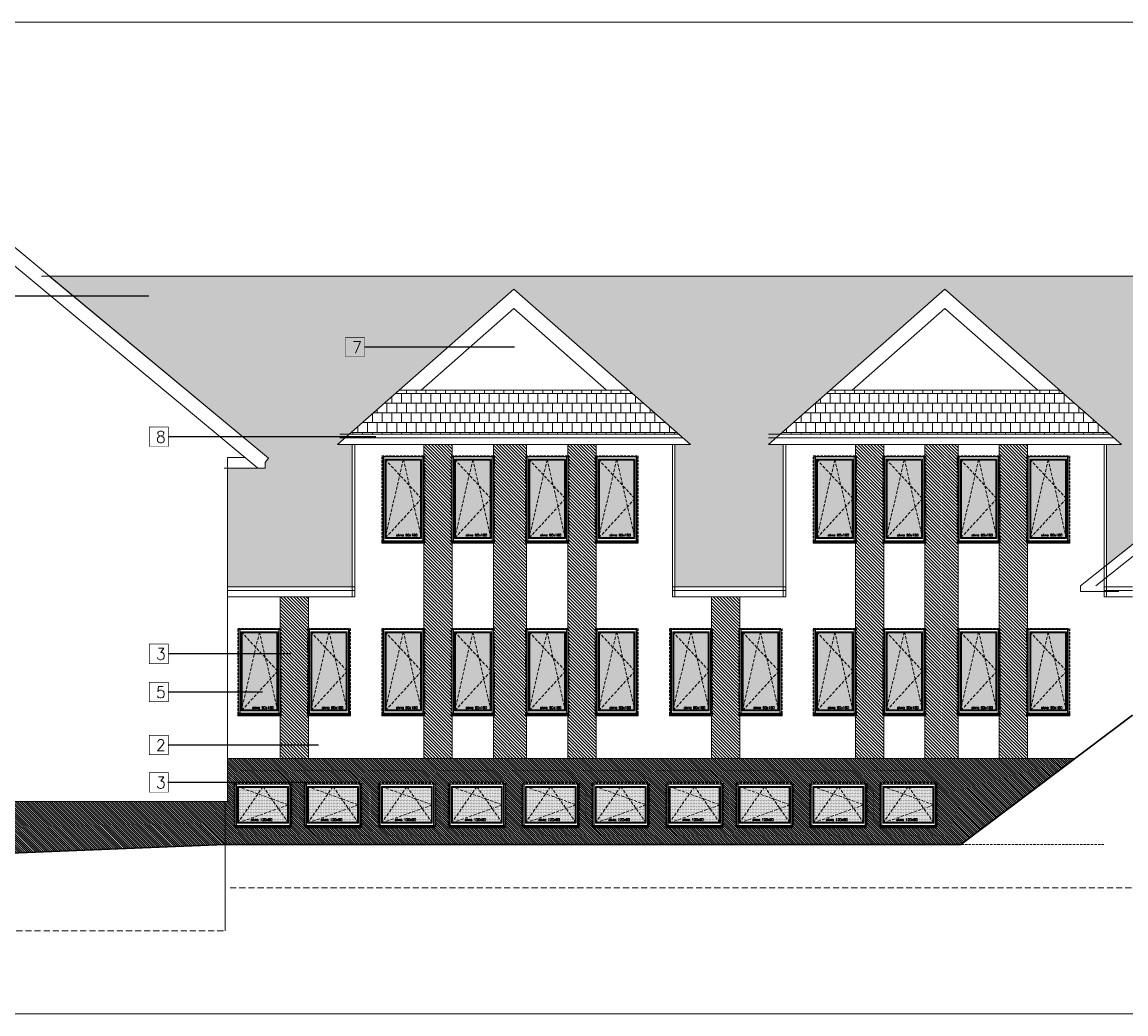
# Model space of a CAD drawing. Header units: millimetres. Extents: x 28291 to 177760, y -399809 to -170937.
# Tile 25 of 256: x 69973 to 72275, y -241823 to -239753. Entities that reach past the tile are written whole.
import ezdxf

# ---------------------------------------------------------------- set-up
doc = ezdxf.new("R2010")
doc.units = ezdxf.units.MM
for name, pattern in [('CACHE', [9.525, 6.35, -3.175]), ('CARKOVANA', [7.5, 5, -2.5]), ('HIDDEN', [9.525, 6.35, -3.175])]:
    doc.linetypes.add(name, pattern=pattern)
doc.layers.get('0').update_dxf_attribs({"lineweight": 0})
for name, color, linetype, lineweight in [('! opisy okien elewacja', 7, 'Continuous', 0), ('!! 0_ Istn-sciany', 3, 'Continuous', 30), ('!! 0_ WIDOK ELEWACJA', 4, 'Continuous', 0), ('!! 0_Istn-cienka', 4, 'Continuous', 9), ('!! 0_Istn-drzwi', 1, 'Continuous', 13), ('!! 1_Hatch dach', 252, 'Continuous', 5), ('!! 2_NOWE OKNA WIDOk - remont', 140, 'Continuous', 5), ('!! 2_posadzki winyle 2', 43, 'Continuous', 9), ('!! 2_TYNK OBRYS', 252, 'Continuous', 13)]:
    doc.layers.add(name, color=color, linetype=linetype, lineweight=lineweight)
for name, color, linetype, lineweight, true_color in [('!! 0_ Istn-okna - wymienione', 9, 'Continuous', 13, 0x808080), ('!! 1_ELEWACJA KOLOR', 7, 'Continuous', 13, 0x6888bb), ('!! 1_Wyburzenia', 252, 'CARKOVANA', 13, 0x696969), ('!! 2_ELEWACJA COKÓŁ', 9, 'Continuous', 13, 0x808080)]:
    doc.layers.add(name, color=color, linetype=linetype, lineweight=lineweight, true_color=true_color)
doc.layers.add('!!_1  OPISY ELEWACJE', color=250, linetype='Continuous')
doc.styles.add('TXT', font='simplex.shx')
pattern_1 = [(135, (-125229.0226, -287064.9747), (-2.24506403, -2.24506403), [])]

# ---------------------------------------------------------------- blocks, each defined once
blk = doc.blocks.new('okno 90x180')
at = {"layer": '!! 1_Hatch dach', "true_color": 0x575757}
h = blk.add_hatch(dxfattribs=at)
h.set_pattern_fill('DOTS', color=251)
h.set_pattern_definition([(0, (-9632.3096, -11392.1331), (0.79375, 1.5875), [0, -1.5875])])
h.paths.add_polyline_path([(9, -10), (81, -10), (81, -171), (9, -171)])
at = {"layer": '!! 2_posadzki winyle 2'}
h = blk.add_hatch(dxfattribs=at)
h.set_pattern_fill('ANSI31', color=252, scale=0.2)
h.paths.add_polyline_path([(0, -178), (90, -178), (90, -183), (0, -183)])
at = {"layer": '!! 0_ Istn-okna - wymienione', "linetype": 'CARKOVANA', "lineweight": 5}
blk.add_lwpolyline([(0, -1), (90, -1), (90, -180), (0, -180)], close=True, dxfattribs=at)
at = {"layer": '!! 0_ Istn-okna - wymienione'}
for points in [[(2, -3), (88, -3), (88, -178), (2, -178)], [(7, -8), (83, -8), (83, -173), (7, -173)], [(9, -10), (81, -10), (81, -171), (9, -171)], [(0, -178), (90, -178), (90, -183), (0, -183)]]:
    blk.add_lwpolyline(points, close=True, dxfattribs=at)
at = {"layer": '!! 1_Hatch dach', "color": 251, "linetype": 'CACHE', "true_color": 0x575757}
for points in [[(7, -173), (45, -8), (83, -173)], [(7, -8), (83, -90), (7, -173)]]:
    blk.add_lwpolyline(points, dxfattribs=at)
at = {"insert": (30.1, -163.6), "char_height": 5, "attachment_point": 1, "style": 'TXT'}
blk.add_mtext_dynamic_manual_height_columns('okno 90x180', width=52.63, gutter_width=75, heights=[0], dxfattribs=at)
blk = doc.blocks.new('okno 115x115')
at = {"layer": '!! 1_Hatch dach', "true_color": 0x575757}
h = blk.add_hatch(dxfattribs=at)
h.set_pattern_fill('DOTS', color=251, angle=360)
h.set_pattern_definition([(360, (-21873.4686, 1906.5186), (0.79375, 1.5875), [0, -1.5875])])
h.paths.add_polyline_path([(-12259.7, 13266.7), (-12157.7, 13266.7), (-12157.7, 13194.7), (-12259.7, 13194.7)])
h = blk.add_hatch(dxfattribs=at)
h.set_pattern_fill('ANSI31', color=251, scale=0.2, angle=360)
h.paths.add_polyline_path([(-12264.2, 13187.7), (-12153.2, 13187.7), (-12153.2, 13182.7), (-12264.2, 13182.7)])
at = {"layer": '!! 0_ Istn-okna - wymienione', "linetype": 'CARKOVANA', "lineweight": 5}
blk.add_lwpolyline([(-12268.7, 13275.7), (-12148.7, 13275.7), (-12148.7, 13185.7), (-12268.7, 13185.7)], close=True, dxfattribs=at)
at = {"layer": '!! 0_ Istn-okna - wymienione'}
for points in [[(-12266.7, 13273.7), (-12150.7, 13273.7), (-12150.7, 13187.7), (-12266.7, 13187.7)], [(-12261.7, 13268.7), (-12155.7, 13268.7), (-12155.7, 13192.7), (-12261.7, 13192.7)], [(-12259.7, 13266.7), (-12157.7, 13266.7), (-12157.7, 13194.7), (-12259.7, 13194.7)], [(-12266.7, 13187.7), (-12150.7, 13187.7), (-12150.7, 13182.7), (-12266.7, 13182.7)]]:
    blk.add_lwpolyline(points, close=True, dxfattribs=at)
at = {"layer": '!! 1_Hatch dach', "color": 251, "linetype": 'CACHE', "true_color": 0x575757}
for points in [[(-12261.7, 13192.7), (-12208.7, 13268.7), (-12155.7, 13192.7)], [(-12261.7, 13268.7), (-12155.7, 13230.7), (-12261.7, 13192.7)]]:
    blk.add_lwpolyline(points, dxfattribs=at)
at = {"insert": (-12234.1, 13202.1), "char_height": 5, "attachment_point": 1, "style": 'TXT'}
blk.add_mtext_dynamic_manual_height_columns('okno 120x90', width=52.63, gutter_width=75, heights=[0], dxfattribs=at)

msp = doc.modelspace()

# ---------------------------------------------------------------- hatches: boundary and pattern name
at = {"layer": '!! 1_ELEWACJA KOLOR', "true_color": 0x315442}
h = msp.add_hatch(dxfattribs=at)
h.set_pattern_fill('ANSI31', color=129, scale=1.5, angle=-90)
h.paths.add_polyline_path([(70870.06575, -241289.35053), (70870.06575, -240634.35053), (70811.06575, -240634.35053), (70811.06575, -241289.35053)])
h = msp.add_hatch(dxfattribs=at)
h.set_pattern_fill('ANSI31', color=129, scale=1.5, angle=-90)
h.paths.add_polyline_path([(71025.06575, -241289.35053), (71025.06575, -240634.35053), (70956.06575, -240634.35053), (70956.06575, -241289.35053)])
h = msp.add_hatch(dxfattribs=at)
h.set_pattern_fill('ANSI31', color=129, scale=1.5, angle=-90)
h.paths.add_polyline_path([(71170.06575, -241289.35053), (71170.06575, -240634.35053), (71111.06575, -240634.35053), (71111.06575, -241289.35053)])
h = msp.add_hatch(dxfattribs=at)
h.set_pattern_fill('ANSI31', color=129, scale=1.5, angle=-90)
h.paths.add_polyline_path([(71770.06575, -241289.35053), (71770.06575, -240634.35053), (71711.06575, -240634.35053), (71711.06575, -241289.35053)])
h = msp.add_hatch(dxfattribs=at)
h.set_pattern_fill('ANSI31', color=129, scale=1.5, angle=-90)
h.paths.add_polyline_path([(71925.06575, -241289.35053), (71925.06575, -240634.35053), (71856.06575, -240634.35053), (71856.06575, -241289.35053)])
h = msp.add_hatch(dxfattribs=at)
h.set_pattern_fill('ANSI31', color=129, scale=1.5, angle=-90)
h.paths.add_polyline_path([(72070.06575, -241289.35053), (72070.06575, -240634.35053), (72011.06575, -240634.35053), (72011.06575, -241289.35053)])
h = msp.add_hatch(dxfattribs=at)
h.set_pattern_fill('ANSI31', color=129, scale=1.5, angle=-90)
h.paths.add_polyline_path([(70570.06575, -241289.35053), (70570.06575, -240952.48432), (70511.06575, -240952.48432), (70511.06575, -241289.35053)])
h = msp.add_hatch(dxfattribs=at)
h.set_pattern_fill('ANSI31', color=129, scale=1.5, angle=-90)
h.paths.add_polyline_path([(71470.06575, -241289.35053), (71470.06575, -240952.48432), (71411.06575, -240952.48432), (71411.06575, -241289.35053)])
at = {"layer": '!! 1_Hatch dach', "true_color": 0x990000}
h = msp.add_hatch(dxfattribs=at)
h.set_pattern_fill('AR-B88', color=14, scale=0.1, angle=180)
h.paths.add_polyline_path([(72927.56575, -240334.81569), (72927.56575, -240283.45875), (70029.74705, -240283.45875), (70486.77269, -240663.10684), (70479.56575, -240671.75065), (70479.56575, -240683.73925), (70401.56575, -240683.73925), (70401.56575, -240931.22218), (70661.56575, -240931.22218), (70661.56575, -240634.35053), (70630.45126, -240634.35053), (70998.56575, -240310.40979), (71366.68023, -240634.35053), (71334.56575, -240634.35053), (71334.56575, -240931.22218), (71560.56575, -240931.22218), (71560.56575, -240634.35053), (71529.45126, -240634.35053), (71897.56575, -240310.40979), (72265.68023, -240634.35053), (72234.56575, -240634.35053), (72234.56575, -240886.35018)])
h = msp.add_hatch(dxfattribs=at)
h.set_pattern_fill('AR-B88', color=14, scale=0.1, angle=180)
h.paths.add_polyline_path([(70759.61041, -240520.69049), (70654.61278, -240613.0884), (71342.51871, -240613.0884), (71237.52109, -240520.69049)])
h = msp.add_hatch(dxfattribs=at)
h.set_pattern_fill('AR-B88', color=14, scale=0.1, angle=180)
h.paths.add_polyline_path([(71658.61041, -240520.69049), (71553.61278, -240613.0884), (72241.51871, -240613.0884), (72136.52109, -240520.69049)])
at = {"layer": '!! 2_ELEWACJA COKÓŁ', "true_color": 0x2b2b2c}
h = msp.add_hatch(dxfattribs=at)
h.set_pattern_fill('ANSI31', color=250, angle=90)
h.set_pattern_definition(pattern_1)
h.paths.add_polyline_path([(70401.56575, -241289.35053), (70401.56575, -241379.35053), (70396.56575, -241379.35053), (70396.56575, -241469.35053), (71930.47023, -241469.35053), (72169.20057, -241289.35053)])
h.paths.add_polyline_path([(71433.06575, -241339.35053), (71433.06575, -241431.35053), (71318.06575, -241431.35053), (71318.06575, -241339.35053)], flags=16)
h.paths.add_polyline_path([(71320.06575, -241343.35053), (71431.06575, -241343.35053), (71431.06575, -241429.35053), (71320.06575, -241429.35053)], flags=0)
h.paths.add_polyline_path([(71325.06575, -241348.35053), (71426.06575, -241348.35053), (71426.06575, -241424.35053), (71325.06575, -241424.35053)], flags=0)
h.paths.add_polyline_path([(71330.38154, -241350.35053), (71374.2368, -241350.35053), (71375.56575, -241348.35053), (71376.8947, -241350.35053), (71424.06575, -241350.35053), (71424.06575, -241385.59806), (71426.06575, -241386.35053), (71424.06575, -241387.10301), (71424.06575, -241421.34063), (71424.7368, -241422.35053), (71330.38154, -241422.35053), (71325.06575, -241424.35053), (71327.06575, -241421.34063), (71327.06575, -241349.10301)], flags=0)
h.paths.add_polyline_path([(71279.06575, -241431.35053), (71164.06575, -241431.35053), (71164.06575, -241339.35053), (71279.06575, -241339.35053)], flags=16)
h.paths.add_polyline_path([(71277.06575, -241343.35053), (71277.06575, -241429.35053), (71166.06575, -241429.35053), (71166.06575, -241343.35053)], flags=0)
h.paths.add_polyline_path([(71272.06575, -241348.35053), (71272.06575, -241424.35053), (71171.06575, -241424.35053), (71171.06575, -241348.35053)], flags=0)
h.paths.add_polyline_path([(71270.06575, -241350.35053), (71270.06575, -241385.59806), (71272.06575, -241386.35053), (71270.06575, -241387.10301), (71270.06575, -241421.34063), (71270.7368, -241422.35053), (71176.38154, -241422.35053), (71171.06575, -241424.35053), (71173.06575, -241421.34063), (71173.06575, -241349.10301), (71176.38154, -241350.35053), (71220.2368, -241350.35053), (71221.56575, -241348.35053), (71222.8947, -241350.35053)], flags=0)
h.paths.add_polyline_path([(71579.06575, -241339.35053), (71579.06575, -241431.35053), (71464.06575, -241431.35053), (71464.06575, -241339.35053)], flags=16)
h.paths.add_polyline_path([(71466.06575, -241343.35053), (71577.06575, -241343.35053), (71577.06575, -241429.35053), (71466.06575, -241429.35053)], flags=0)
h.paths.add_polyline_path([(71471.06575, -241348.35053), (71572.06575, -241348.35053), (71572.06575, -241424.35053), (71471.06575, -241424.35053)], flags=0)
h.paths.add_polyline_path([(71476.38154, -241350.35053), (71520.2368, -241350.35053), (71521.56575, -241348.35053), (71522.8947, -241350.35053), (71570.06575, -241350.35053), (71570.06575, -241385.59806), (71572.06575, -241386.35053), (71570.06575, -241387.10301), (71570.06575, -241421.34063), (71570.7368, -241422.35053), (71476.38154, -241422.35053), (71471.06575, -241424.35053), (71473.06575, -241421.34063), (71473.06575, -241349.10301)], flags=0)
h.paths.add_polyline_path([(71133.06575, -241431.35053), (71018.06575, -241431.35053), (71018.06575, -241339.35053), (71133.06575, -241339.35053)], flags=16)
h.paths.add_polyline_path([(71131.06575, -241343.35053), (71131.06575, -241429.35053), (71020.06575, -241429.35053), (71020.06575, -241343.35053)], flags=0)
h.paths.add_polyline_path([(71126.06575, -241348.35053), (71126.06575, -241424.35053), (71025.06575, -241424.35053), (71025.06575, -241348.35053)], flags=0)
h.paths.add_polyline_path([(71124.06575, -241350.35053), (71124.06575, -241385.59806), (71126.06575, -241386.35053), (71124.06575, -241387.10301), (71124.06575, -241421.34063), (71124.7368, -241422.35053), (71030.38154, -241422.35053), (71025.06575, -241424.35053), (71027.06575, -241421.34063), (71027.06575, -241349.10301), (71030.38154, -241350.35053), (71074.2368, -241350.35053), (71075.56575, -241348.35053), (71076.8947, -241350.35053)], flags=0)
h.paths.add_polyline_path([(71733.06575, -241339.35053), (71733.06575, -241431.35053), (71618.06575, -241431.35053), (71618.06575, -241339.35053)], flags=16)
h.paths.add_polyline_path([(71620.06575, -241343.35053), (71731.06575, -241343.35053), (71731.06575, -241429.35053), (71620.06575, -241429.35053)], flags=0)
h.paths.add_polyline_path([(71625.06575, -241348.35053), (71726.06575, -241348.35053), (71726.06575, -241424.35053), (71625.06575, -241424.35053)], flags=0)
h.paths.add_polyline_path([(71627.06575, -241349.10301), (71630.38154, -241350.35053), (71674.2368, -241350.35053), (71675.56575, -241348.35053), (71676.8947, -241350.35053), (71724.06575, -241350.35053), (71724.06575, -241385.59806), (71726.06575, -241386.35053), (71724.06575, -241387.10301), (71724.06575, -241421.34063), (71724.7368, -241422.35053), (71630.38154, -241422.35053), (71625.06575, -241424.35053), (71627.06575, -241421.34063)], flags=0)
h.paths.add_polyline_path([(70979.06575, -241431.35053), (70864.06575, -241431.35053), (70864.06575, -241339.35053), (70979.06575, -241339.35053)], flags=16)
h.paths.add_polyline_path([(70977.06575, -241343.35053), (70977.06575, -241429.35053), (70866.06575, -241429.35053), (70866.06575, -241343.35053)], flags=0)
h.paths.add_polyline_path([(70972.06575, -241348.35053), (70972.06575, -241424.35053), (70871.06575, -241424.35053), (70871.06575, -241348.35053)], flags=0)
h.paths.add_polyline_path([(70970.06575, -241350.35053), (70970.06575, -241385.59806), (70972.06575, -241386.35053), (70970.06575, -241387.10301), (70970.06575, -241421.34063), (70970.7368, -241422.35053), (70876.38154, -241422.35053), (70871.06575, -241424.35053), (70873.06575, -241421.34063), (70873.06575, -241349.10301), (70876.38154, -241350.35053), (70920.2368, -241350.35053), (70921.56575, -241348.35053), (70922.8947, -241350.35053)], flags=0)
h.paths.add_polyline_path([(71879.06575, -241339.35053), (71879.06575, -241431.35053), (71764.06575, -241431.35053), (71764.06575, -241339.35053)], flags=16)
h.paths.add_polyline_path([(71766.06575, -241343.35053), (71877.06575, -241343.35053), (71877.06575, -241429.35053), (71766.06575, -241429.35053)], flags=0)
h.paths.add_polyline_path([(71771.06575, -241348.35053), (71872.06575, -241348.35053), (71872.06575, -241424.35053), (71771.06575, -241424.35053)], flags=0)
h.paths.add_polyline_path([(71773.06575, -241349.10301), (71776.38154, -241350.35053), (71820.2368, -241350.35053), (71821.56575, -241348.35053), (71822.8947, -241350.35053), (71870.06575, -241350.35053), (71870.06575, -241385.59806), (71872.06575, -241386.35053), (71870.06575, -241387.10301), (71870.06575, -241421.34063), (71870.7368, -241422.35053), (71776.38154, -241422.35053), (71771.06575, -241424.35053), (71773.06575, -241421.34063)], flags=0)
h.paths.add_polyline_path([(70833.06575, -241431.35053), (70718.06575, -241431.35053), (70718.06575, -241339.35053), (70833.06575, -241339.35053)], flags=16)
h.paths.add_polyline_path([(70831.06575, -241343.35053), (70831.06575, -241429.35053), (70720.06575, -241429.35053), (70720.06575, -241343.35053)], flags=0)
h.paths.add_polyline_path([(70826.06575, -241348.35053), (70826.06575, -241424.35053), (70725.06575, -241424.35053), (70725.06575, -241348.35053)], flags=0)
h.paths.add_polyline_path([(70824.06575, -241350.35053), (70824.06575, -241385.59806), (70826.06575, -241386.35053), (70824.06575, -241387.10301), (70824.06575, -241421.34063), (70824.7368, -241422.35053), (70730.38154, -241422.35053), (70725.06575, -241424.35053), (70727.06575, -241421.34063), (70727.06575, -241349.10301), (70730.38154, -241350.35053), (70774.2368, -241350.35053), (70775.56575, -241348.35053), (70776.8947, -241350.35053)], flags=0)
h.paths.add_polyline_path([(70679.06575, -241431.35053), (70564.06575, -241431.35053), (70564.06575, -241339.35053), (70679.06575, -241339.35053)], flags=16)
h.paths.add_polyline_path([(70677.06575, -241343.35053), (70677.06575, -241429.35053), (70566.06575, -241429.35053), (70566.06575, -241343.35053)], flags=0)
h.paths.add_polyline_path([(70672.06575, -241348.35053), (70672.06575, -241424.35053), (70571.06575, -241424.35053), (70571.06575, -241348.35053)], flags=0)
h.paths.add_polyline_path([(70670.06575, -241350.35053), (70670.06575, -241385.59806), (70672.06575, -241386.35053), (70670.06575, -241387.10301), (70670.06575, -241421.34063), (70670.7368, -241422.35053), (70576.38154, -241422.35053), (70571.06575, -241424.35053), (70573.06575, -241421.34063), (70573.06575, -241349.10301), (70576.38154, -241350.35053), (70620.2368, -241350.35053), (70621.56575, -241348.35053), (70622.8947, -241350.35053)], flags=0)
h.paths.add_polyline_path([(70533.06575, -241431.35053), (70418.06575, -241431.35053), (70418.06575, -241339.35053), (70533.06575, -241339.35053)], flags=16)
h.paths.add_polyline_path([(70531.06575, -241343.35053), (70531.06575, -241429.35053), (70420.06575, -241429.35053), (70420.06575, -241343.35053)], flags=0)
h.paths.add_polyline_path([(70526.06575, -241348.35053), (70526.06575, -241424.35053), (70425.06575, -241424.35053), (70425.06575, -241348.35053)], flags=0)
h.paths.add_polyline_path([(70524.06575, -241350.35053), (70524.06575, -241385.59806), (70526.06575, -241386.35053), (70524.06575, -241387.10301), (70524.06575, -241421.34063), (70524.7368, -241422.35053), (70430.38154, -241422.35053), (70425.06575, -241424.35053), (70427.06575, -241421.34063), (70427.06575, -241349.10301), (70430.38154, -241350.35053), (70474.2368, -241350.35053), (70475.56575, -241348.35053), (70476.8947, -241350.35053)], flags=0)
h.paths.add_polyline_path([(71794.8935, -241421.1909), (71844.06017, -241421.1909), (71844.06017, -241413.6909), (71794.8935, -241413.6909)], flags=8)
h.paths.add_polyline_path([(71648.8935, -241421.1909), (71698.06017, -241421.1909), (71698.06017, -241413.6909), (71648.8935, -241413.6909)], flags=8)
h.paths.add_polyline_path([(71494.8935, -241421.1909), (71544.06017, -241421.1909), (71544.06017, -241413.6909), (71494.8935, -241413.6909)], flags=8)
h.paths.add_polyline_path([(71348.8935, -241421.1909), (71398.06017, -241421.1909), (71398.06017, -241413.6909), (71348.8935, -241413.6909)], flags=8)
h.paths.add_polyline_path([(71194.8935, -241421.1909), (71244.06017, -241421.1909), (71244.06017, -241413.6909), (71194.8935, -241413.6909)], flags=8)
h.paths.add_polyline_path([(71048.8935, -241421.1909), (71098.06017, -241421.1909), (71098.06017, -241413.6909), (71048.8935, -241413.6909)], flags=8)
h.paths.add_polyline_path([(70894.8935, -241421.1909), (70944.06017, -241421.1909), (70944.06017, -241413.6909), (70894.8935, -241413.6909)], flags=8)
h.paths.add_polyline_path([(70748.8935, -241421.1909), (70798.06017, -241421.1909), (70798.06017, -241413.6909), (70748.8935, -241413.6909)], flags=8)
h.paths.add_polyline_path([(70594.8935, -241421.1909), (70644.06017, -241421.1909), (70644.06017, -241413.6909), (70594.8935, -241413.6909)], flags=8)
h.paths.add_polyline_path([(70448.8935, -241421.1909), (70498.06017, -241421.1909), (70498.06017, -241413.6909), (70448.8935, -241413.6909)], flags=8)
h = msp.add_hatch(dxfattribs=at)
h.set_pattern_fill('ANSI31', color=250, angle=90)
h.set_pattern_definition(pattern_1)
h.paths.add_polyline_path([(69084.56575, -241379.35053), (69084.56575, -241522.25376), (70396.56575, -241469.35053), (70396.56575, -241379.35053)])

# ---------------------------------------------------------------- linework, layer by layer
at = {"layer": '! opisy okien elewacja'}
for points in [[(68230.46845, -241822.67692), (68230.46845, -239752.90582), (75114.13549, -239752.90582), (75114.13549, -241822.67692)], [(72927.56575, -240334.81569), (72927.56575, -240283.45875), (70029.74705, -240283.45875), (70486.77269, -240663.10684), (70479.56575, -240671.75065), (70479.56575, -240683.73925), (70401.56575, -240683.73925), (70401.56575, -240931.22218), (70661.56575, -240931.22218), (70661.56575, -240634.35053), (70630.45126, -240634.35053), (70998.56575, -240310.40979), (71366.68023, -240634.35053), (71334.56575, -240634.35053), (71334.56575, -240931.22218), (71560.56575, -240931.22218), (71560.56575, -240634.35053), (71529.45126, -240634.35053), (71897.56575, -240310.40979), (72265.68023, -240634.35053), (72234.56575, -240634.35053), (72234.56575, -240886.35018)]]:
    msp.add_lwpolyline(points, close=True, dxfattribs=at)
at = {"layer": '!! 0_ Istn-sciany'}
for points in [[(72288.56575, -241199.35053), (71930.47023, -241469.35053)], [(70396.56575, -241469.35053), (68536.56575, -241544.35053), (68384.9187, -241544.35053)], [(70396.56575, -241469.35053), (71930.47023, -241469.35053)]]:
    msp.add_lwpolyline(points, dxfattribs=at)
at = {"layer": '!! 0_ WIDOK ELEWACJA'}
for p, q in [((70661.56575, -240952.48432), (70661.56575, -240634.35053)), ((70666.56575, -240952.48432), (70666.56575, -240634.35053)), ((71329.56575, -240952.48432), (71329.56575, -240634.35053)), ((71334.56575, -240952.48432), (71334.56575, -240634.35053)), ((71560.56575, -240952.48432), (71560.56575, -240634.35053)), ((71565.56575, -240952.48432), (71565.56575, -240634.35053)), ((72229.56575, -240952.48432), (72229.56575, -240634.35053)), ((72234.56575, -240952.48432), (72234.56575, -240634.35053))]:
    msp.add_line(p, q, dxfattribs=at)
for points in [[(70486.77269, -240663.10684), (69737.06575, -240040.33038)], [(70464.66081, -240683.73925), (69737.06575, -240079.33097)], [(72212.65319, -240929.35053), (73085.56575, -240234.62993)], [(72180.53605, -240929.35053), (73013.45459, -240266.45976)], [(70013.34799, -240283.45875), (72927.56575, -240283.45875)], [(70630.45126, -240634.35053), (70998.56575, -240310.40979)], [(71366.68023, -240634.35053), (70998.56575, -240310.40979)], [(71529.45126, -240634.35053), (71897.56575, -240310.40979)], [(72265.68023, -240634.35053), (71897.56575, -240310.40979)], [(70805.02175, -240520.69049), (70998.56575, -240350.37177), (71192.10975, -240520.69049)], [(71704.02175, -240520.69049), (71897.56575, -240350.37177), (72091.10975, -240520.69049)], [(71237.52109, -240520.69049), (70759.61041, -240520.69049)], [(72136.52109, -240520.69049), (71658.61041, -240520.69049)], [(71342.51871, -240613.0884), (70635.45745, -240613.0884)], [(71351.32473, -240620.83769), (70635.45745, -240620.83769)], [(72241.51871, -240613.0884), (71529.45126, -240613.0884)], [(72250.32473, -240620.83769), (71529.45126, -240620.83769)], [(71366.68023, -240634.35053), (70630.45126, -240634.35053)], [(72265.68023, -240634.35053), (71529.45126, -240634.35053)], [(71765.45126, -240634.35053), (71529.45126, -240634.35053)], [(70486.77269, -240663.10684), (70479.56575, -240671.75065), (70479.56575, -240683.73925), (70394.56575, -240683.73925)], [(70401.56575, -240661.85053), (70401.56575, -241379.35053)], [(70401.56575, -240661.85053), (70438.31087, -240661.85053)], [(70666.56575, -240931.22218), (70401.56575, -240931.22218)], [(70666.56575, -240938.97147), (70401.56575, -240938.97147)], [(71565.56575, -240931.22218), (71329.56575, -240931.22218)], [(71565.56575, -240938.97147), (71329.56575, -240938.97147)], [(72180.53605, -240929.35053), (72180.53605, -240941.35053), (72202.12599, -240941.35053)], [(72202.12599, -240941.35053), (72260.53605, -240941.35053)], [(72288.56575, -240931.22218), (72229.56575, -240931.22218)], [(72288.56575, -240938.97147), (72229.56575, -240938.97147)], [(70666.56575, -240952.48432), (70401.56575, -240952.48432)], [(71565.56575, -240952.48432), (71329.56575, -240952.48432)], [(72288.56575, -240952.48432), (72229.56575, -240952.48432)], [(70401.56575, -241289.35053), (72169.20057, -241289.35053)], [(69079.56575, -241379.35053), (70401.56575, -241379.35053)], [(70396.56575, -241379.35053), (70396.56575, -241649.35053)]]:
    msp.add_lwpolyline(points, dxfattribs=at)
for points in [[(70727.56575, -240839.35053), (70727.56575, -240659.35053), (70808.56575, -240659.35053), (70808.56575, -240839.35053)], [(70872.56575, -240839.35053), (70872.56575, -240659.35053), (70953.56575, -240659.35053), (70953.56575, -240839.35053)], [(71027.56575, -240839.35053), (71027.56575, -240659.35053), (71108.56575, -240659.35053), (71108.56575, -240839.35053)], [(71172.56575, -240839.35053), (71172.56575, -240659.35053), (71253.56575, -240659.35053), (71253.56575, -240839.35053)], [(71627.56575, -240839.35053), (71627.56575, -240659.35053), (71708.56575, -240659.35053), (71708.56575, -240839.35053)], [(71772.56575, -240839.35053), (71772.56575, -240659.35053), (71853.56575, -240659.35053), (71853.56575, -240839.35053)], [(71927.56575, -240839.35053), (71927.56575, -240659.35053), (72008.56575, -240659.35053), (72008.56575, -240839.35053)], [(72072.56575, -240839.35053), (72072.56575, -240659.35053), (72153.56575, -240659.35053), (72153.56575, -240839.35053)], [(70427.56575, -241199.35053), (70427.56575, -241019.35053), (70508.56575, -241019.35053), (70508.56575, -241199.35053)], [(70572.56575, -241199.35053), (70572.56575, -241019.35053), (70653.56575, -241019.35053), (70653.56575, -241199.35053)], [(70727.56575, -241199.35053), (70727.56575, -241019.35053), (70808.56575, -241019.35053), (70808.56575, -241199.35053)], [(70872.56575, -241199.35053), (70872.56575, -241019.35053), (70953.56575, -241019.35053), (70953.56575, -241199.35053)], [(71027.56575, -241199.35053), (71027.56575, -241019.35053), (71108.56575, -241019.35053), (71108.56575, -241199.35053)], [(71172.56575, -241199.35053), (71172.56575, -241019.35053), (71253.56575, -241019.35053), (71253.56575, -241199.35053)], [(71327.56575, -241199.35053), (71327.56575, -241019.35053), (71408.56575, -241019.35053), (71408.56575, -241199.35053)], [(71472.56575, -241199.35053), (71472.56575, -241019.35053), (71553.56575, -241019.35053), (71553.56575, -241199.35053)], [(71627.56575, -241199.35053), (71627.56575, -241019.35053), (71708.56575, -241019.35053), (71708.56575, -241199.35053)], [(71772.56575, -241199.35053), (71772.56575, -241019.35053), (71853.56575, -241019.35053), (71853.56575, -241199.35053)], [(71927.56575, -241199.35053), (71927.56575, -241019.35053), (72008.56575, -241019.35053), (72008.56575, -241199.35053)], [(72072.56575, -241199.35053), (72072.56575, -241019.35053), (72153.56575, -241019.35053), (72153.56575, -241199.35053)], [(70420.06575, -241339.35053), (70420.06575, -241429.35053), (70531.06575, -241429.35053), (70531.06575, -241339.35053)], [(70566.06575, -241339.35053), (70566.06575, -241429.35053), (70677.06575, -241429.35053), (70677.06575, -241339.35053)], [(70720.06575, -241339.35053), (70720.06575, -241429.35053), (70831.06575, -241429.35053), (70831.06575, -241339.35053)], [(70866.06575, -241339.35053), (70866.06575, -241429.35053), (70977.06575, -241429.35053), (70977.06575, -241339.35053)], [(71020.06575, -241339.35053), (71020.06575, -241429.35053), (71131.06575, -241429.35053), (71131.06575, -241339.35053)], [(71166.06575, -241339.35053), (71166.06575, -241429.35053), (71277.06575, -241429.35053), (71277.06575, -241339.35053)], [(71320.06575, -241339.35053), (71320.06575, -241429.35053), (71431.06575, -241429.35053), (71431.06575, -241339.35053)], [(71466.06575, -241339.35053), (71466.06575, -241429.35053), (71577.06575, -241429.35053), (71577.06575, -241339.35053)], [(71620.06575, -241339.35053), (71620.06575, -241429.35053), (71731.06575, -241429.35053), (71731.06575, -241339.35053)], [(71766.06575, -241339.35053), (71766.06575, -241429.35053), (71877.06575, -241429.35053), (71877.06575, -241339.35053)]]:
    msp.add_lwpolyline(points, close=True, dxfattribs=at)
at = {"layer": '!! 0_Istn-cienka', "linetype": 'HIDDEN', "ltscale": 2}
for points in [[(70406.94428, -241559.35053), (72842.56575, -241559.35053)], [(69084.56575, -241649.35053), (70396.56575, -241649.35053)]]:
    msp.add_lwpolyline(points, dxfattribs=at)
at = {"layer": '!! 0_Istn-drzwi'}
msp.add_lwpolyline([(71529.45126, -240634.35053), (71897.56575, -240310.40979), (72265.68023, -240634.35053)], dxfattribs=at)
at = {"layer": '!! 1_Wyburzenia'}
msp.add_lwpolyline([(71429.38697, -241469.35053), (72230.08093, -241469.35053)], dxfattribs=at)
at = {"layer": '!! 2_TYNK OBRYS'}
for points in [[(70870.06575, -241289.35053), (70870.06575, -240634.35053), (70811.06575, -240634.35053), (70811.06575, -241289.35053)], [(71025.06575, -241289.35053), (71025.06575, -240634.35053), (70956.06575, -240634.35053), (70956.06575, -241289.35053)], [(71170.06575, -241289.35053), (71170.06575, -240634.35053), (71111.06575, -240634.35053), (71111.06575, -241289.35053)], [(71770.06575, -241289.35053), (71770.06575, -240634.35053), (71711.06575, -240634.35053), (71711.06575, -241289.35053)], [(71925.06575, -241289.35053), (71925.06575, -240634.35053), (71856.06575, -240634.35053), (71856.06575, -241289.35053)], [(72070.06575, -241289.35053), (72070.06575, -240634.35053), (72011.06575, -240634.35053), (72011.06575, -241289.35053)], [(70570.06575, -241289.35053), (70570.06575, -240952.48432), (70511.06575, -240952.48432), (70511.06575, -241289.35053)], [(71470.06575, -241289.35053), (71470.06575, -240952.48432), (71411.06575, -240952.48432), (71411.06575, -241289.35053)]]:
    msp.add_lwpolyline(points, close=True, dxfattribs=at)
at = {"layer": '!!_1  OPISY ELEWACJE'}
for points in [[(70236.98744, -240324.89633), (69924.0517, -240324.89633)], [(71000.09002, -240431.29113), (70687.15428, -240431.29113)], [(70710.64612, -240618.37932), (70277.9951, -240618.37932)], [(70533.00927, -241071.24265), (70277.9951, -241071.24265)], [(70474.02594, -241150.91239), (70277.9951, -241150.91239)], [(70590.93084, -241261.59924), (70277.9951, -241261.59924)], [(70590.93084, -241339.57143), (70277.07009, -241339.57143)]]:
    msp.add_lwpolyline(points, dxfattribs=at)
at = {"layer": '!!_1  OPISY ELEWACJE', "const_width": 1.2}
for points in [[(70647.43994, -240451.56353), (70647.43994, -240411.01874), (70687.15428, -240411.01874), (70687.15428, -240451.56353)], [(70647.43994, -240451.56353), (70647.43994, -240411.01874), (70687.15428, -240411.01874), (70687.15428, -240451.56353)], [(70238.28076, -240638.65172), (70238.28076, -240598.10693), (70277.9951, -240598.10693), (70277.9951, -240638.65172)], [(70238.28076, -240638.65172), (70238.28076, -240598.10693), (70277.9951, -240598.10693), (70277.9951, -240638.65172)], [(70238.28076, -241091.51504), (70238.28076, -241050.97025), (70277.9951, -241050.97025), (70277.9951, -241091.51504)], [(70238.28076, -241091.51504), (70238.28076, -241050.97025), (70277.9951, -241050.97025), (70277.9951, -241091.51504)], [(70238.28076, -241171.18479), (70238.28076, -241130.64), (70277.9951, -241130.64), (70277.9951, -241171.18479)], [(70238.28076, -241171.18479), (70238.28076, -241130.64), (70277.9951, -241130.64), (70277.9951, -241171.18479)], [(70238.28076, -241281.87164), (70238.28076, -241241.32685), (70277.9951, -241241.32685), (70277.9951, -241281.87164)], [(70238.28076, -241281.87164), (70238.28076, -241241.32685), (70277.9951, -241241.32685), (70277.9951, -241281.87164)], [(70238.28076, -241359.84382), (70238.28076, -241319.29904), (70277.9951, -241319.29904), (70277.9951, -241359.84382)], [(70238.28076, -241359.84382), (70238.28076, -241319.29904), (70277.9951, -241319.29904), (70277.9951, -241359.84382)]]:
    msp.add_lwpolyline(points, close=True, dxfattribs=at)

# ---------------------------------------------------------------- block references
at = {"layer": '!! 2_NOWE OKNA WIDOk - remont'}
for name, p in [('okno 90x180', (70723.06575, -240657.35053)), ('okno 90x180', (70868.06575, -240657.35053)), ('okno 90x180', (71023.06575, -240657.35053)), ('okno 90x180', (71168.06575, -240657.35053)), ('okno 90x180', (71623.06575, -240657.35053)), ('okno 90x180', (71768.06575, -240657.35053)), ('okno 90x180', (71923.06575, -240657.35053)), ('okno 90x180', (72068.06575, -240657.35053)), ('okno 90x180', (70423.06575, -241017.35053)), ('okno 90x180', (70568.06575, -241017.35053)), ('okno 90x180', (70723.06575, -241017.35053)), ('okno 90x180', (70868.06575, -241017.35053)), ('okno 90x180', (71023.06575, -241017.35053)), ('okno 90x180', (71168.06575, -241017.35053)), ('okno 90x180', (71323.06575, -241017.35053)), ('okno 90x180', (71468.06575, -241017.35053)), ('okno 90x180', (71623.06575, -241017.35053)), ('okno 90x180', (71768.06575, -241017.35053)), ('okno 90x180', (71923.06575, -241017.35053)), ('okno 90x180', (72068.06575, -241017.35053)), ('okno 115x115', (82684.22476, -254617.00231)), ('okno 115x115', (82830.22476, -254617.00231)), ('okno 115x115', (82984.22476, -254617.00231)), ('okno 115x115', (83130.22476, -254617.00231)), ('okno 115x115', (83284.22476, -254617.00231)), ('okno 115x115', (83430.22476, -254617.00231)), ('okno 115x115', (83584.22476, -254617.00231)), ('okno 115x115', (83730.22476, -254617.00231)), ('okno 115x115', (83884.22476, -254617.00231)), ('okno 115x115', (84030.22476, -254617.00231))]:
    msp.add_blockref(name, p, dxfattribs=at)

# ---------------------------------------------------------------- texts
at = {"layer": '!!_1  OPISY ELEWACJE', "char_height": 24, "attachment_point": 1, "style": 'TXT'}
for s, insert in [('7', (70661.14186, -240419.68736)), ('8', (70251.98268, -240606.77555)), ('3', (70251.98268, -241059.63888)), ('5', (70251.98268, -241139.30863)), ('2', (70251.98268, -241249.99548)), ('3', (70251.98268, -241327.96766))]:
    msp.add_mtext_dynamic_manual_height_columns(s, width=40.5447886, gutter_width=90, heights=[0], dxfattribs=dict(at, insert=insert))

doc.saveas('drawing.dxf')
